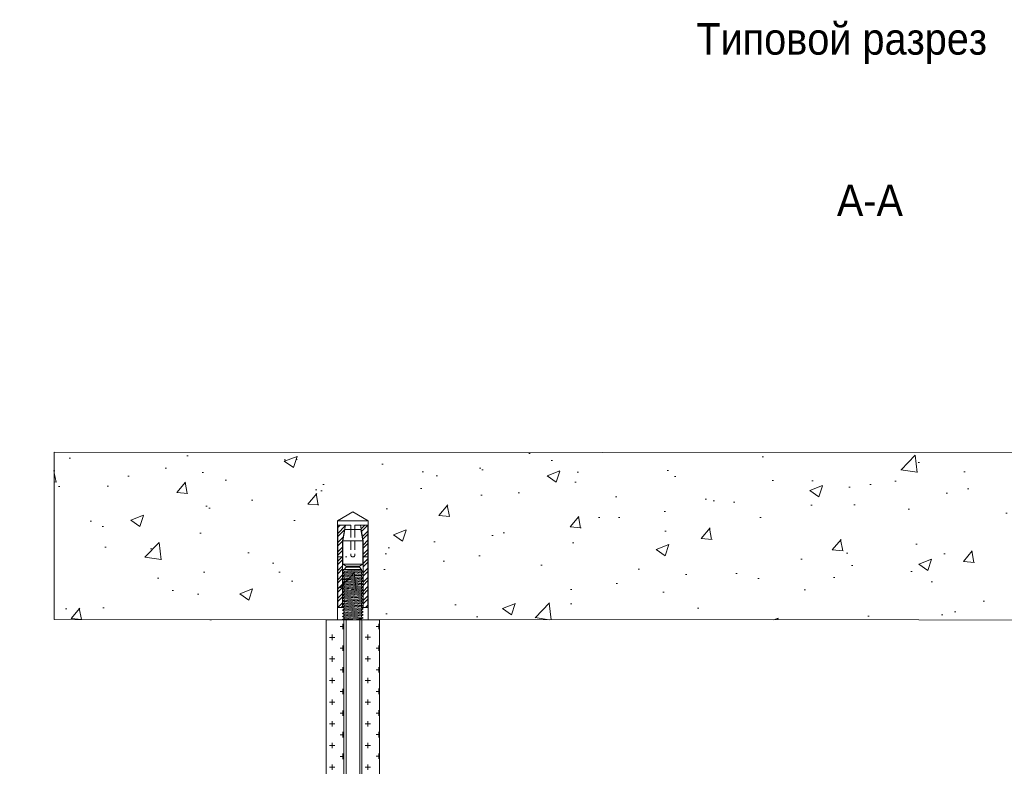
# Model space of a CAD drawing. Header units: millimetres. Extents: x 2030 to 82110, y 1212 to 62352.
# Tile 33 of 38: x 61529 to 69335, y 53715 to 59632. Entities that reach past the tile are written whole.
import ezdxf

# ---------------------------------------------------------------- set-up
doc = ezdxf.new("R2010")
doc.units = ezdxf.units.MM
doc.set_wipeout_variables(frame=1)
doc.linetypes.add('HIDDEN2', pattern=[4.7625, 3.175, -1.5875])
doc.layers.add('02_Техстронг Профиль', color=7, linetype='Continuous', lineweight=9)
for name, color, linetype, lineweight, true_color in [('Анкеры и саморезы', 7, 'Continuous', 9, 0x000000), ('Строительные конструкции', 7, 'Continuous', 9, 0x000000), ('Шпильки', 7, 'Continuous', 9, 0x000000)]:
    doc.layers.add(name, color=color, linetype=linetype, lineweight=lineweight, true_color=true_color)
doc.styles.add('Arial', font='arial.ttf', dxfattribs={"width": 0.9, "height": 250})

# ---------------------------------------------------------------- blocks, each defined once
blk = doc.blocks.new('*U216')
at = {"layer": 'Анкеры и саморезы', "lineweight": 5, "true_color": 0x939598}
h = blk.add_hatch(dxfattribs=at)
h.set_pattern_fill('STEEL', color=252, scale=0.8)
h.set_pattern_definition([(45, (-16380.2264, 15704.676), (-1.79605122, 1.79605122), []), (45, (-16380.2264, 15705.946), (-1.79605122, 1.79605122), [])])
h.paths.add_polyline_path([(-4, 30.57), (-2.91, 36.7), (-5.84, 36.7), (-5.84, 4.7), (-4, 4.7)])
h.paths.add_polyline_path([(5.84, 36.7), (2.91, 36.7), (4, 30.57), (4, 4.7), (5.84, 4.7)])
at = {"layer": 'Анкеры и саморезы', "color": 252, "lineweight": 5, "true_color": 0x939598}
for p, q in [((6, 38.3), (-6, 38.3)), ((-5.84, 36.7), (-5.84, 4.7)), ((-0.8, 36.7), (-5.84, 36.7)), ((-3.08, 35.02), (3.08, 35.02)), ((-0.8, 36.7), (-0.8, 35.02)), ((5.84, 36.7), (0.8, 36.7)), ((0.8, 36.7), (0.8, 35.02)), ((5.84, 36.7), (5.84, 4.7)), ((-4, 30.57), (-4, 4.7)), ((-3.86, 30.57), (3.86, 30.57)), ((4, 30.57), (4, 4.7)), ((-4, 24.3), (-5.84, 24.3)), ((4, 24.3), (5.84, 24.3)), ((-4, 19.24), (-3.61, 19.47)), ((-4, 19.24), (-3.35, 18.87)), ((3.86, 21.54), (-3.86, 21.54)), ((3.35, 19.02), (3.35, 19.47)), ((-4, 18.04), (-3.35, 18.42)), ((-4, 18.04), (-3.35, 17.67)), ((-4, 16.84), (-3.35, 17.22)), ((-4, 16.84), (-3.35, 16.47)), ((-4, 15.64), (-3.35, 16.02)), ((-4, 15.64), (-3.35, 15.27)), ((-3.35, 18.42), (-3.35, 18.87)), ((-3.35, 17.22), (-3.35, 17.67)), ((-3.35, 16.02), (-3.35, 16.47)), ((4, 18.64), (3.35, 19.02)), ((4, 18.64), (3.35, 18.27)), ((3.35, 17.82), (3.35, 18.27)), ((4, 17.44), (3.35, 17.82)), ((4, 17.44), (3.35, 17.07)), ((3.35, 16.62), (3.35, 17.07)), ((4, 16.24), (3.35, 16.62)), ((4, 16.24), (3.35, 15.87)), ((3.35, 15.42), (3.35, 15.87)), ((4, 15.04), (3.35, 15.42)), ((-4, 14.44), (-3.35, 14.82)), ((-4, 14.44), (-3.35, 14.07)), ((-4, 13.24), (-3.35, 13.62)), ((-4, 13.24), (-3.35, 12.87)), ((-4, 12.04), (-3.35, 12.42)), ((-4, 12.04), (-3.35, 11.67)), ((-3.35, 14.82), (-3.35, 15.27)), ((-3.35, 13.62), (-3.35, 14.07)), ((-3.35, 12.42), (-3.35, 12.87)), ((-3.35, 11.22), (-3.35, 11.67)), ((4, 15.04), (3.35, 14.67)), ((3.35, 14.22), (3.35, 14.67)), ((4, 13.84), (3.35, 14.22)), ((4, 13.84), (3.35, 13.47)), ((3.35, 13.02), (3.35, 13.47)), ((4, 12.64), (3.35, 13.02)), ((4, 12.64), (3.35, 12.27)), ((3.35, 11.82), (3.35, 12.27)), ((4, 11.44), (3.35, 11.82)), ((-4, 10.84), (-3.35, 11.22)), ((-4, 10.84), (-3.35, 10.47)), ((-4, 9.64), (-3.35, 10.02)), ((-4, 9.64), (-3.35, 9.27)), ((-4, 8.44), (-3.35, 8.82)), ((-4, 8.44), (-3.35, 8.07)), ((-3.35, 10.02), (-3.35, 10.47)), ((-3.35, 8.82), (-3.35, 9.27)), ((-3.35, 7.62), (-3.35, 8.07)), ((4, 11.44), (3.35, 11.07)), ((3.35, 10.62), (3.35, 11.07)), ((4, 10.24), (3.35, 10.62)), ((4, 10.24), (3.35, 9.87)), ((3.35, 9.42), (3.35, 9.87)), ((4, 9.04), (3.35, 9.42)), ((4, 9.04), (3.35, 8.67)), ((3.35, 8.22), (3.35, 8.67)), ((4, 7.84), (3.35, 8.22)), ((4, 7.84), (3.35, 7.47)), ((-3.76, 4.7), (-6, 4.7)), ((-4, 7.24), (-3.35, 7.62)), ((-4, 7.24), (-3.35, 6.87)), ((-4, 6.04), (-3.35, 6.42)), ((-4, 6.04), (-3.35, 5.67)), ((-4, 4.84), (-3.35, 5.22)), ((-4, 4.84), (-3.35, 4.47)), ((-4, 3.64), (-3.35, 4.02)), ((-3.35, 6.42), (-3.35, 6.87)), ((-3.35, 5.22), (-3.35, 5.67)), ((-3.35, 4.02), (-3.35, 4.47)), ((3.35, 7.02), (3.35, 7.47)), ((4, 6.64), (3.35, 7.02)), ((4, 6.64), (3.35, 6.27)), ((3.35, 5.82), (3.35, 6.27)), ((4, 5.44), (3.35, 5.82)), ((4, 5.44), (3.35, 5.07)), ((3.35, 4.62), (3.35, 5.07)), ((6, 4.7), (3.35, 4.7)), ((4, 4.24), (3.35, 4.62)), ((4, 4.24), (3.35, 3.87)), ((3.35, 3.42), (3.35, 3.87)), ((-4, 3.64), (-3.35, 3.27)), ((-4, 2.44), (-3.35, 2.82)), ((-4, 2.44), (-3.35, 2.07)), ((-4, 1.24), (-3.35, 1.62)), ((-4, 1.24), (-3.35, 0.87)), ((-4, 0.04), (-3.35, 0.42)), ((-4, 0.04), (-3.93, 0)), ((-3.35, 2.82), (-3.35, 3.27)), ((-3.35, 1.62), (-3.35, 2.07)), ((-3.35, 0.42), (-3.35, 0.87)), ((4, 3.04), (3.35, 3.42)), ((4, 3.04), (3.35, 2.67)), ((3.35, 2.22), (3.35, 2.67)), ((4, 1.84), (3.35, 2.22)), ((4, 1.84), (3.35, 1.47)), ((3.35, 1.02), (3.35, 1.47)), ((4, 0.64), (3.35, 1.02)), ((4, 0.64), (3.35, 0.27)), ((3.35, 0), (3.35, 0.27))]:
    blk.add_line(p, q, dxfattribs=at)
at = {"layer": 'Анкеры и саморезы', "color": 252, "lineweight": 5, "true_color": 0x939598, "extrusion": (1.22461e-16, 5.99869e-32, -1)}
for p, q in [((-4, 30.57), (-2.91, 36.7)), ((-3.86, 30.57), (-3.08, 35.02)), ((2.91, 36.7), (4, 30.57)), ((3.08, 35.02), (3.86, 30.57)), ((-3.86, 21.54), (-3.86, 30.57)), ((3.86, 30.57), (3.86, 21.54)), ((-2.61, 20.7), (-3.86, 21.54)), ((2.61, 20.31), (-2.61, 20.31)), ((3.86, 21.54), (2.61, 20.7))]:
    blk.add_line(p, q, dxfattribs=at)
at = {"layer": 'Анкеры и саморезы', "color": 252, "linetype": 'HIDDEN2', "lineweight": 5, "true_color": 0x939598}
for p, q in [((-0.8, 35.02), (-0.8, 25.1)), ((0.8, 35.02), (0.8, 25.1))]:
    blk.add_line(p, q, dxfattribs=at)
at = {"layer": 'Анкеры и саморезы', "color": 252, "lineweight": 5, "true_color": 0x939598, "extrusion": (1.22461e-16, -5.99869e-32, -1)}
for p, q in [((3.35, 19.47), (-3.61, 19.47)), ((-2.61, 20.31), (-3.35, 19.47)), ((2.61, 20.7), (-2.61, 20.7)), ((3.35, 19.47), (2.61, 20.31))]:
    blk.add_line(p, q, dxfattribs=at)
at = {"layer": 'Анкеры и саморезы', "color": 252, "lineweight": 5, "true_color": 0x939598, "extrusion": (-1.22461e-16, 4.49903e-32, -1)}
for p, q in [((3.35, 19.47), (-3.35, 18.87)), ((3.35, 19.47), (-3.35, 18.87)), ((4, 18.64), (-4, 18.04)), ((4, 17.44), (-4, 16.84)), ((4, 16.24), (-4, 15.64)), ((3.35, 19.02), (-3.35, 18.42)), ((3.35, 18.27), (-3.35, 17.67)), ((3.35, 17.82), (-3.35, 17.22)), ((3.35, 17.07), (-3.35, 16.47)), ((3.35, 16.62), (-3.35, 16.02)), ((3.35, 15.87), (-3.35, 15.27)), ((3.35, 15.42), (-3.35, 14.82)), ((4, 15.04), (-4, 14.44)), ((4, 13.84), (-4, 13.24)), ((4, 12.64), (-4, 12.04)), ((3.35, 14.67), (-3.35, 14.07)), ((3.35, 14.22), (-3.35, 13.62)), ((3.35, 13.47), (-3.35, 12.87)), ((3.35, 13.02), (-3.35, 12.42)), ((3.35, 12.27), (-3.35, 11.67)), ((3.35, 11.82), (-3.35, 11.22)), ((4, 11.44), (-4, 10.84)), ((4, 10.24), (-4, 9.64)), ((4, 9.04), (-4, 8.44)), ((4, 7.84), (-4, 7.24)), ((3.35, 11.07), (-3.35, 10.47)), ((3.35, 11.07), (-3.35, 10.47)), ((3.35, 10.62), (-3.35, 10.02)), ((3.35, 9.87), (-3.35, 9.27)), ((3.35, 9.87), (-3.35, 9.27)), ((3.35, 9.42), (-3.35, 8.82)), ((3.35, 8.67), (-3.35, 8.07)), ((3.35, 8.22), (-3.35, 7.62)), ((4, 6.64), (-4, 6.04)), ((4, 5.44), (-4, 4.84)), ((4, 4.24), (-4, 3.64)), ((3.35, 7.47), (-3.35, 6.87)), ((3.35, 7.02), (-3.35, 6.42)), ((3.35, 6.27), (-3.35, 5.67)), ((3.35, 5.82), (-3.35, 5.22)), ((3.35, 5.07), (-3.35, 4.47)), ((3.35, 4.62), (-3.35, 4.02)), ((3.35, 3.87), (-3.35, 3.27)), ((4, 3.04), (-4, 2.44)), ((4, 1.84), (-4, 1.24)), ((4, 0.64), (-4, 0.04)), ((3.35, 3.42), (-3.35, 2.82)), ((3.35, 2.67), (-3.35, 2.07)), ((3.35, 2.22), (-3.35, 1.62)), ((3.35, 1.47), (-3.35, 0.87)), ((3.35, 1.47), (-3.35, 0.87)), ((3.35, 1.02), (-3.35, 0.42)), ((3.35, 0.27), (0.36, 0)), ((3.35, 0.27), (0.36, 0))]:
    blk.add_line(p, q, dxfattribs=at)
at = {"layer": 'Анкеры и саморезы', "color": 252, "lineweight": 5, "ltscale": 5, "true_color": 0x939598}
blk.add_line((6, 0), (-6, 0), dxfattribs=at)
at = {"layer": 'Анкеры и саморезы', "color": 252, "lineweight": 5, "true_color": 0x939598}
blk.add_lwpolyline([(-6, 0), (-6, 38.3), (0, 41.77), (6, 38.3), (6, 0)], dxfattribs=at)
at = {"layer": 'Анкеры и саморезы', "color": 252, "linetype": 'HIDDEN2', "lineweight": 5, "true_color": 0x939598}
blk.add_arc((0, 25.1), 0.8, 180, 0, dxfattribs=at)
blk = doc.blocks.new('*U219')
blk.add_wipeout([(-340.43, 4), (-340.43, -4), (0, -4), (0, 4)])
at = {"linetype": 'HIDDEN2', "ltscale": 100}
for p, q in [((-335.1, 5.03), (-334.25, 3.85)), ((-328.3, 5.03), (-329.15, 3.85)), ((-335.1, 2.66), (-334.25, 3.85)), ((-334.25, 3.85), (-329.15, 3.85)), ((-328.3, 2.66), (-329.15, 3.85)), ((-335.1, -2.66), (-334.25, -3.85)), ((-335.1, -5.03), (-334.25, -3.85)), ((-334.25, -3.85), (-329.15, -3.85)), ((-328.3, -2.66), (-329.15, -3.85)), ((-328.3, -5.03), (-329.15, -3.85))]:
    blk.add_line(p, q, dxfattribs=at)
at = {"linetype": 'HIDDEN2', "ltscale": 40}
for p, q in [((-339.43, 4), (-340.43, 3)), ((-340.43, -3), (-340.43, 3)), ((-335.1, 3), (-340.43, 3)), ((-335.1, 4), (-339.43, 4)), ((-339.43, -4), (-339.43, 4)), ((-340.43, -3), (-335.1, -3)), ((-339.43, -4), (-340.43, -3)), ((-339.43, -4), (-335.1, -4))]:
    blk.add_line(p, q, dxfattribs=at)
at = {"ltscale": 40}
for p, q in [((0, 4), (-325.63, 4)), ((0, 3), (-325.63, 3)), ((-325.63, -3), (0, -3)), ((0, -4), (-325.63, -4))]:
    blk.add_line(p, q, dxfattribs=at)
at = {"ltscale": 100}
blk.add_line((0, -4), (0, 4), dxfattribs=at)
at = {"linetype": 'HIDDEN2', "ltscale": 100}
for points in [[(-328.3, -11.7), (-328.3, 11.7), (-325.63, 11.7), (-325.63, -11.7)], [(-328.3, 5.91), (-329.15, 7.1), (-334.25, 7.1), (-335.1, 5.91), (-335.1, -5.91), (-334.25, -7.1), (-329.15, -7.1), (-328.3, -5.91)]]:
    blk.add_lwpolyline(points, close=True, dxfattribs=at)

msp = doc.modelspace()

# ---------------------------------------------------------------- hatches: boundary and pattern name
at = {"layer": 'Строительные конструкции'}
h = msp.add_hatch(dxfattribs=at)
h.set_pattern_fill('AR-CONC', color=256, scale=5.705613)
h.set_pattern_definition([(50, (-1247491, 284202.25), (1039.4753, -90.94226), [108.6919, -1195.6113]), (355, (-1247491, 284202.3), (-201.0853, 1090.0965), [86.95355, -956.49236]), (100.451445, (-1247404.4, 284194.7), (838.38994, 999.1542), [92.3739, -1016.1141]), (46.1842, (-1247491, 284492.1), (1546.6722, -239.8773), [163.0379, -1793.417]), (96.63556, (-1247362.1, 284472.1), (1354.5362, 1411.7178), [138.561, -1524.1725]), (351.18415, (-1247491, 284492.1), (1354.5362, 1411.7178), [130.4301, -1434.732]), (21, (-1247346.05, 284419.6), (865.0531, -583.4857), [108.6919, -1195.6113]), (326, (-1247346.1, 284419.6), (352.6185, 1050.9053), [86.95355, -956.489]), (71.451445, (-1247274, 284371), (1217.6716, 467.41964), [92.3739, -1016.1123]), (37.5, (-1247490.98, 284202.25), (17.62238, 482.43836), [0, -944.89522, 0, -970.98128, 0, -960.1121]), (7.5, (-1247491, 284202.25), (381.24716, 571.59163), [0, -553.60425, 0, -923.15683, 0, -365.92951]), (327.5, (-1247814.15, 284202.25), (773.62751, -32.686), [0, -362.30645, 0, -1130.39612, 0, -1499.9487]), (317.5, (-1247959.1, 284202.25), (845.16784, 145.07373), [0, -470.9984, 0, -750.69896, 0, -1065.18096])])
h.paths.add_polyline_path([(61803.578, 56203.056), (61803.578, 54877.216), (75513.098, 54871.554), (75513.098, 56197.394), (74832.976, 56197.394)])

# ---------------------------------------------------------------- linework, layer by layer
msp.add_lwpolyline([(74832.976, 56197.394), (61803.578, 56203.056), (61803.578, 54877.216), (75513.098, 54871.554), (75513.098, 56197.394)], close=True, dxfattribs=at)

# ---------------------------------------------------------------- block references
at = {"layer": 'Анкеры и саморезы', "xscale": 20.4496330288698, "yscale": 20.4496330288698, "zscale": 20.4496330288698}
msp.add_blockref('*U216', (64170.291, 54876.552), dxfattribs=at)

# ---------------------------------------------------------------- texts
at = {"layer": '02_Техстронг Профиль', "char_height": 250, "attachment_point": 1, "style": 'Arial'}
for s, width, heights, insert in [('\\pxi-1.87817,l1.87817,t1.87817;Типовой разрез', 9083.54584, [1124.757], (66893.582, 59605.158)), ('А-А', 5466.26019, [300.556], (68008.03, 58325.07))]:
    msp.add_mtext_dynamic_manual_height_columns(s, width=width, gutter_width=23.773, heights=heights, dxfattribs=dict(at, insert=insert))

# ---------------------------------------------------------------- next in the draw order: block references
at = {"layer": 'Шпильки', "xscale": 18.04388351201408, "yscale": 18.04388351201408, "zscale": 18.04388351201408, "rotation": 90}
msp.add_blockref('*U219', (64170.507, 54876.552), dxfattribs=at)

# ---------------------------------------------------------------- next in the draw order: hatches: boundary and pattern name
at = {"layer": 'Шпильки'}
h = msp.add_hatch(dxfattribs=at)
h.set_pattern_fill('CROSS', color=102, scale=13.503285)
h.set_pattern_definition([(0, (-601317.71, -278214.54), (85.745859, 85.745859), [42.87293, -128.61879]), (90, (-601296.28, -278235.98), (-85.745859, 85.745859), [42.87293, -128.61879])])
h.paths.add_polyline_path([(63958.796, 49000.88), (64097.698, 49000.88), (64097.697, 54876.137), (63958.796, 54876.137)])
h = msp.add_hatch(dxfattribs=at)
h.set_pattern_fill('CROSS', color=102, scale=13.503285)
h.set_pattern_definition([(0, (-601033.91, -278214.04), (85.745859, 85.745859), [42.87293, -128.61879]), (90, (-601012.48, -278235.48), (-85.745859, 85.745859), [42.87293, -128.61879])])
h.paths.add_polyline_path([(64242.596, 49000.88), (64381.498, 49000.88), (64381.584, 54876.02), (64242.682, 54876.02)])

# ---------------------------------------------------------------- next in the draw order: linework, layer by layer
at = {"layer": 'Шпильки', "color": 102, "ltscale": 4}
for points in [[(63958.796, 54876.137), (64097.697, 54876.137), (64097.698, 49000.88), (63958.796, 49000.88)], [(64242.682, 54876.02), (64381.584, 54876.02), (64381.498, 49000.88), (64242.596, 49000.88)]]:
    msp.add_lwpolyline(points, close=True, dxfattribs=at)

doc.saveas('drawing.dxf')
